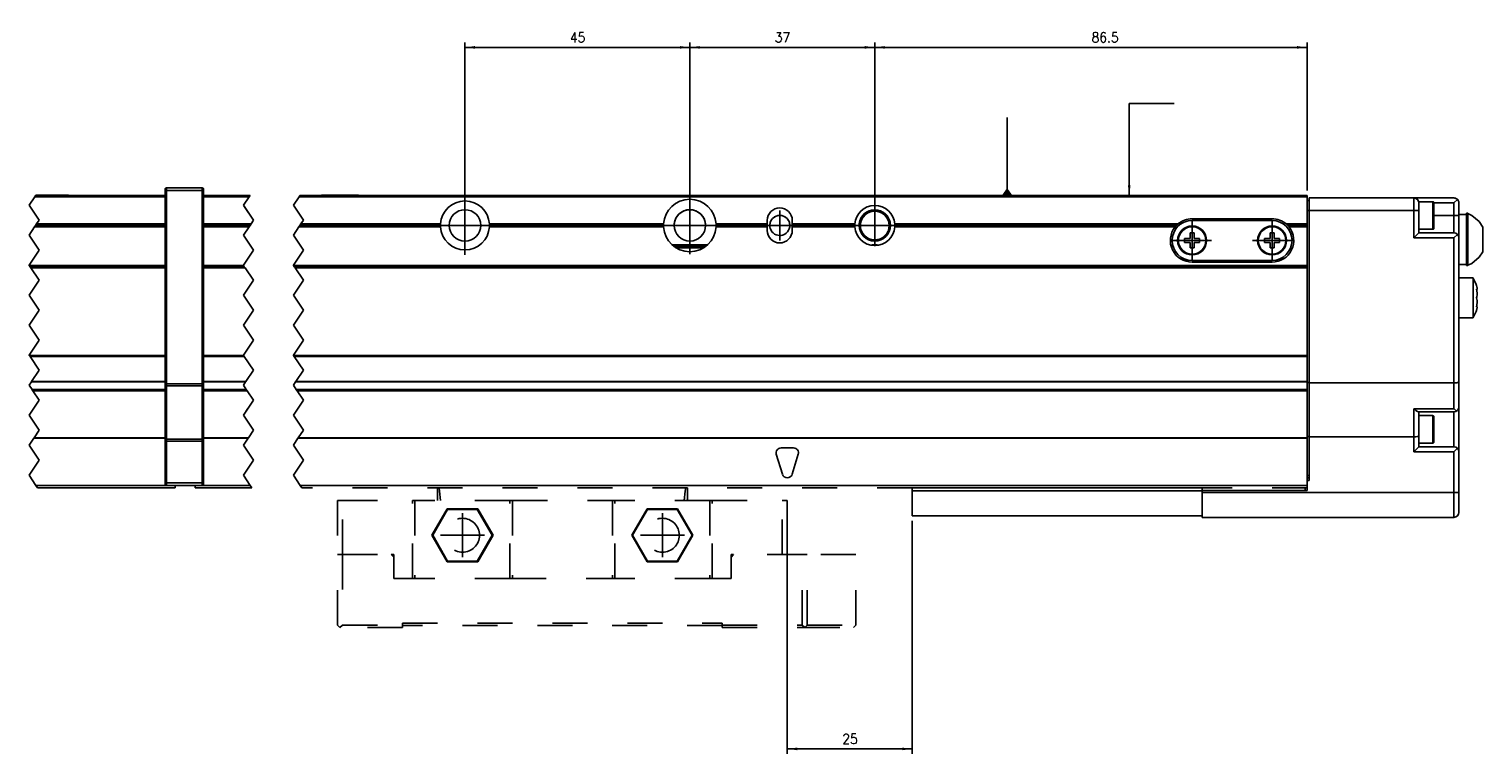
# Model space of a CAD drawing. Header units: inches. Extents: x -381 to 8445, y -418 to 176.
# Tile 11 of 30: x 126 to 417, y -197 to -52. Entities that reach past the tile are written whole.
import ezdxf

# ---------------------------------------------------------------- set-up
doc = ezdxf.new("R2010")
doc.units = ezdxf.units.IN
doc.linetypes.add('DASHED', pattern=[15, 7, -8])
doc.linetypes.add('DOT_CENTER', pattern=[14, 12, -1, 0, -1])
doc.layers.add('1', color=7, linetype='Continuous')
doc.styles.add('CONVERTER_12', font='txt.shx', dxfattribs={"width": 0.9})
doc.dimstyles.new('ME10_DIM_24', dxfattribs={"dimtxt": 2, "dimasz": 2, "dimexe": 1, "dimexo": 1, "dimgap": 1, "dimtad": 1, "dimdsep": 46, "dimtxsty": 'CONVERTER_12', "dimsah": 1, "dimcen": 0.09, "dimclrd": 2, "dimclre": 2, "dimclrt": 2, "dimadec": 0, "dimazin": 0, "dimtfac": 1, "dimtdec": 4, "dimtix": 1, "dimtmove": 0, "dimatfit": 3, "dimfxl": 1, "dimtolj": 1, "dimtzin": 0, "dimarcsym": 0})
doc.dimstyles.new('ME10_DIM_25', dxfattribs={"dimtxt": 2, "dimasz": 2, "dimexe": 1, "dimexo": 1, "dimgap": 1, "dimtad": 1, "dimdsep": 46, "dimtxsty": 'CONVERTER_12', "dimsah": 1, "dimcen": 0.09, "dimclrd": 2, "dimclre": 2, "dimclrt": 2, "dimadec": 0, "dimazin": 0, "dimtfac": 1, "dimtdec": 4, "dimtix": 1, "dimtmove": 0, "dimatfit": 3, "dimfxl": 1, "dimtolj": 1, "dimtzin": 0, "dimarcsym": 0})
doc.dimstyles.new('ME10_DIM_26', dxfattribs={"dimtxt": 2, "dimasz": 2, "dimexe": 1, "dimexo": 1, "dimgap": 1, "dimtad": 1, "dimdsep": 46, "dimtxsty": 'CONVERTER_12', "dimsah": 1, "dimcen": 0.09, "dimclrd": 2, "dimclre": 2, "dimclrt": 2, "dimadec": 0, "dimazin": 0, "dimtfac": 1, "dimtdec": 4, "dimtix": 1, "dimtmove": 0, "dimatfit": 3, "dimfxl": 1, "dimtolj": 1, "dimtzin": 0, "dimarcsym": 0})
doc.dimstyles.new('ME10_DIM_44', dxfattribs={"dimtxt": 2, "dimasz": 2, "dimexe": 1, "dimexo": 1, "dimgap": 1, "dimtad": 1, "dimdsep": 46, "dimtxsty": 'CONVERTER_12', "dimsah": 1, "dimcen": 0.09, "dimclrd": 2, "dimclre": 2, "dimclrt": 2, "dimadec": 0, "dimazin": 0, "dimtfac": 1, "dimtdec": 4, "dimtix": 1, "dimtmove": 0, "dimatfit": 3, "dimfxl": 1, "dimtolj": 1, "dimtzin": 0, "dimarcsym": 0})
doc.dimstyles.get("Standard").update_dxf_attribs({"dimtxt": 0.18, "dimasz": 0.18, "dimexe": 0.18, "dimexo": 0.0625, "dimgap": 0.09, "dimtad": 0, "dimtih": 1, "dimtoh": 1, "dimdec": 4, "dimzin": 0, "dimdsep": 46, "dimtxsty": 'Standard', "dimcen": 0.09, "dimadec": 0, "dimazin": 0, "dimtfac": 1, "dimtdec": 4, "dimtofl": 0, "dimtmove": 0, "dimatfit": 3, "dimfxl": 1, "dimtolj": 1, "dimtzin": 0, "dimarcsym": 0})

# ---------------------------------------------------------------- blocks, each defined once
blk = doc.blocks.new('Modulos_intermedio__FL-14__2_2__8', base_point=(126.1, -144.03))
at = {"color": 7, "linetype": 'Continuous'}
for p, q in [((153.31, -84.28), (153.32, -84.21)), ((153.31, -84.28), (153.31, -84.53)), ((153.32, -84.18), (153.35, -84.14)), ((153.32, -84.21), (153.32, -84.18)), ((153.35, -84.14), (153.38, -84.1)), ((153.38, -84.1), (153.42, -84.07)), ((153.42, -84.07), (153.46, -84.04)), ((153.46, -84.04), (153.49, -84.04)), ((153.49, -84.04), (153.56, -84.03)), ((153.56, -84.03), (153.56, -84.53)), ((153.56, -84.03), (160.76, -84.03)), ((160.76, -84.03), (160.76, -84.53)), ((160.83, -84.04), (160.76, -84.03)), ((160.85, -84.04), (160.83, -84.04)), ((160.89, -84.07), (160.85, -84.04)), ((160.93, -84.1), (160.89, -84.07)), ((160.97, -84.14), (160.93, -84.1)), ((160.99, -84.18), (160.97, -84.14)), ((161, -84.21), (160.99, -84.18)), ((161.01, -84.28), (161, -84.21)), ((161.01, -84.28), (161.01, -84.53)), ((127.25, -85.78), (153.31, -85.78)), ((127.41, -85.53), (153.31, -85.53)), ((127.45, -85.48), (130.31, -85.48)), ((130.31, -85.48), (134.01, -85.48)), ((134.06, -85.53), (134.01, -85.48)), ((153.31, -84.53), (153.56, -84.53)), ((153.31, -84.53), (153.31, -123.21)), ((160.76, -84.53), (153.56, -84.53)), ((153.56, -84.53), (153.56, -123.21)), ((161.01, -84.53), (160.76, -84.53)), ((160.76, -84.53), (160.76, -123.21)), ((161.01, -84.53), (161.01, -123.21)), ((153.31, -91.83), (127.21, -91.83)), ((153.31, -91.53), (127.41, -91.53)), ((153.31, -91.23), (127.61, -91.23)), ((126.11, -99.53), (153.31, -99.53)), ((126.28, -99.78), (153.31, -99.78)), ((153.31, -100.03), (126.45, -100.03)), ((126.11, -117.53), (153.31, -117.53)), ((126.28, -117.78), (153.31, -117.78)), ((126.55, -122.82), (153.31, -122.82)), ((126.61, -122.73), (153.31, -122.73)), ((126.68, -124.37), (153.31, -124.37)), ((126.78, -124.53), (153.31, -124.53)), ((126.86, -124.65), (153.31, -124.65)), ((153.31, -123.21), (153.56, -123.21)), ((153.31, -123.21), (153.31, -123.52)), ((153.31, -123.52), (153.32, -123.54)), ((153.31, -123.52), (153.31, -134.19)), ((153.32, -123.54), (153.35, -123.57)), ((153.35, -123.57), (153.38, -123.59)), ((153.38, -123.59), (153.42, -123.6)), ((153.42, -123.6), (153.46, -123.61)), ((153.46, -123.61), (153.49, -123.61)), ((153.49, -123.61), (153.56, -123.62)), ((153.56, -123.21), (153.56, -123.62)), ((153.56, -123.21), (160.76, -123.21)), ((153.56, -123.62), (153.56, -134.3)), ((153.56, -123.62), (160.76, -123.62)), ((161.01, -123.21), (160.76, -123.21)), ((160.76, -123.21), (160.76, -123.62)), ((160.83, -123.61), (160.76, -123.62)), ((160.76, -123.62), (160.76, -134.3)), ((160.85, -123.61), (160.83, -123.61)), ((160.89, -123.6), (160.85, -123.61)), ((160.93, -123.59), (160.89, -123.6)), ((160.97, -123.57), (160.93, -123.59)), ((161, -123.54), (160.97, -123.57)), ((161.01, -123.52), (161, -123.54)), ((161.01, -123.21), (161.01, -123.52)), ((161.01, -123.52), (161.01, -134.19)), ((153.31, -134.11), (127.02, -134.11)), ((153.31, -134.02), (127.08, -134.02)), ((153.31, -134.19), (153.32, -134.22)), ((153.31, -134.19), (153.31, -134.71)), ((153.31, -134.71), (153.31, -143.03)), ((153.31, -134.71), (153.56, -134.71)), ((153.32, -134.22), (153.35, -134.25)), ((153.35, -134.25), (153.38, -134.27)), ((153.38, -134.27), (153.42, -134.28)), ((153.42, -134.28), (153.46, -134.29)), ((153.46, -134.29), (153.49, -134.29)), ((153.49, -134.29), (153.56, -134.3)), ((153.56, -134.3), (153.56, -134.71)), ((160.76, -134.3), (153.56, -134.3)), ((153.56, -134.71), (153.56, -143.03)), ((160.76, -134.71), (153.56, -134.71)), ((160.83, -134.29), (160.76, -134.3)), ((160.76, -134.3), (160.76, -134.71)), ((160.76, -134.71), (160.76, -143.03)), ((161.01, -134.71), (160.76, -134.71)), ((160.85, -134.29), (160.83, -134.29)), ((160.89, -134.28), (160.85, -134.29)), ((160.93, -134.27), (160.89, -134.28)), ((160.97, -134.25), (160.93, -134.27)), ((161, -134.22), (160.97, -134.25)), ((161.01, -134.19), (161, -134.22)), ((161.01, -134.19), (161.01, -134.71)), ((161.01, -134.71), (161.01, -143.03)), ((127.45, -143.53), (153.56, -143.53)), ((127.78, -144.03), (155.31, -144.03)), ((153.31, -143.03), (153.31, -143.28)), ((153.31, -143.03), (153.56, -143.03)), ((153.31, -143.28), (153.32, -143.34)), ((153.32, -143.34), (153.32, -143.37)), ((153.32, -143.37), (153.35, -143.41)), ((153.35, -143.41), (153.38, -143.45)), ((153.38, -143.45), (153.42, -143.49)), ((153.42, -143.49), (153.46, -143.51)), ((153.46, -143.51), (153.49, -143.52)), ((153.49, -143.52), (153.56, -143.53)), ((153.56, -143.03), (153.56, -143.53)), ((153.56, -143.03), (160.76, -143.03)), ((153.56, -143.53), (160.76, -143.53)), ((155.31, -143.53), (155.31, -144.03)), ((161.01, -143.03), (160.76, -143.03)), ((160.76, -143.03), (160.76, -143.53)), ((160.83, -143.52), (160.76, -143.53)), ((160.85, -143.51), (160.83, -143.52)), ((160.89, -143.49), (160.85, -143.51)), ((160.93, -143.45), (160.89, -143.49)), ((160.97, -143.41), (160.93, -143.45)), ((160.99, -143.37), (160.97, -143.41)), ((161, -143.34), (160.99, -143.37)), ((161.01, -143.28), (161, -143.34)), ((161.01, -143.03), (161.01, -143.28))]:
    blk.add_line(p, q, dxfattribs=at)
at = {"color": 2, "linetype": 'DOT_CENTER'}
for p, q in [((127.25, -85.78), (126.1, -87.5)), ((127.41, -85.53), (127.25, -85.78)), ((127.41, -85.53), (127.45, -85.48)), ((126.1, -87.5), (128.1, -90.5)), ((127.21, -91.83), (126.1, -93.5)), ((127.21, -91.83), (127.41, -91.53)), ((127.41, -91.53), (127.61, -91.23)), ((128.1, -90.5), (127.61, -91.23)), ((126.1, -93.5), (128.1, -96.5)), ((128.1, -96.5), (126.1, -99.5)), ((126.1, -99.5), (126.11, -99.53)), ((126.11, -99.53), (126.28, -99.78)), ((126.45, -100.03), (126.28, -99.78)), ((126.45, -100.03), (128.1, -102.5)), ((128.1, -102.5), (126.1, -105.5)), ((126.1, -105.5), (128.1, -108.5)), ((128.1, -108.5), (126.1, -111.5)), ((126.1, -111.5), (128.1, -114.5)), ((128.1, -114.5), (126.1, -117.5)), ((126.1, -117.5), (126.11, -117.53)), ((126.11, -117.53), (126.28, -117.78)), ((126.28, -117.78), (128.1, -120.5)), ((128.1, -120.5), (126.61, -122.73)), ((126.55, -122.82), (126.1, -123.5)), ((126.1, -123.5), (126.68, -124.37)), ((126.61, -122.73), (126.55, -122.82)), ((126.68, -124.37), (126.78, -124.53)), ((126.8, -124.56), (126.78, -124.53)), ((126.86, -124.65), (126.8, -124.56)), ((126.86, -124.65), (128.1, -126.5)), ((128.1, -126.5), (126.1, -129.5)), ((126.1, -129.5), (128.1, -132.5)), ((128.1, -132.5), (127.08, -134.02)), ((127.02, -134.11), (126.1, -135.5)), ((126.1, -135.5), (128.1, -138.5)), ((127.02, -134.11), (127.08, -134.02)), ((128.1, -138.5), (126.1, -141.5)), ((126.1, -141.5), (127.45, -143.53)), ((127.45, -143.53), (127.78, -144.03))]:
    blk.add_line(p, q, dxfattribs=at)
blk = doc.blocks.new('Modulo_der__18-ET___9', base_point=(159.31, -149.93))
at = {"color": 7, "linetype": 'Continuous'}
for p, q in [((161.01, -85.53), (170.3, -85.53)), ((161.01, -85.78), (170.13, -85.78)), ((180.13, -85.78), (381.81, -85.78)), ((180.3, -85.53), (381.81, -85.53)), ((184.56, -85.53), (184.61, -85.48)), ((184.61, -85.48), (192.01, -85.48)), ((192.06, -85.53), (192.01, -85.48)), ((381.81, -85.53), (381.81, -85.78)), ((381.81, -91.23), (381.81, -85.78)), ((381.81, -86.53), (382.21, -86.53)), ((382.21, -86.03), (403.21, -86.03)), ((382.21, -88.53), (382.21, -86.03)), ((403.21, -86.03), (411.21, -86.03)), ((403.21, -88.53), (403.21, -86.03)), ((404.21, -86.78), (407.01, -86.78)), ((404.21, -86.78), (404.21, -87.03)), ((404.21, -88.53), (404.21, -87.03)), ((407.01, -86.78), (407.07, -86.79)), ((407.01, -86.78), (407.01, -92.28)), ((407.07, -86.79), (407.18, -86.88)), ((407.18, -86.88), (407.21, -87.17)), ((407.19, -87.03), (411.21, -87.03)), ((407.21, -87.17), (407.21, -92.08)), ((411.41, -86.05), (411.21, -86.03)), ((411.21, -87.03), (411.91, -86.32)), ((411.21, -87.03), (411.21, -89.53)), ((411.59, -86.1), (411.41, -86.05)), ((411.61, -86.11), (411.59, -86.1)), ((411.79, -86.22), (411.61, -86.11)), ((411.91, -86.32), (411.79, -86.22)), ((411.91, -86.32), (411.95, -86.36)), ((411.95, -86.36), (412.07, -86.53)), ((412.07, -86.53), (412.13, -86.65)), ((412.13, -86.65), (412.16, -86.72)), ((412.16, -86.72), (412.2, -86.92)), ((412.2, -86.92), (412.21, -87.03)), ((412.21, -87.03), (412.21, -89.53)), ((210.58, -89.95), (210.58, -89.96)), ((216.04, -89.96), (216.03, -89.95)), ((358.81, -90.18), (374.81, -90.18)), ((381.81, -88.53), (382.21, -88.53)), ((382.21, -88.53), (403.21, -88.53)), ((382.21, -123.03), (382.21, -88.53)), ((404.21, -88.53), (403.21, -88.53)), ((403.21, -94.03), (403.21, -88.53)), ((404.21, -93.03), (404.21, -88.53)), ((407.21, -89.53), (411.21, -89.53)), ((411.21, -89.53), (412.21, -89.53)), ((411.21, -89.53), (411.21, -93.03)), ((413.71, -89.32), (412.21, -89.32)), ((412.21, -89.53), (412.21, -94.03)), ((413.71, -89.07), (413.96, -89.07)), ((413.71, -96.12), (413.71, -89.07)), ((413.96, -89.07), (413.96, -89.15)), ((413.96, -96.12), (413.96, -89.07)), ((413.96, -89.15), (414.79, -89.54)), ((414.79, -89.54), (416.28, -90.77)), ((170.5, -91.23), (161.01, -91.23)), ((170.3, -91.53), (161.01, -91.53)), ((170.1, -91.83), (161.01, -91.83)), ((180.1, -91.83), (208.42, -91.83)), ((208.41, -91.53), (180.3, -91.53)), ((180.5, -91.23), (208.42, -91.23)), ((208.41, -91.53), (208.42, -91.23)), ((208.42, -91.83), (208.41, -91.53)), ((253.07, -91.23), (218.2, -91.23)), ((218.2, -91.23), (218.21, -91.53)), ((218.21, -91.53), (218.2, -91.83)), ((218.2, -91.83), (253.07, -91.83)), ((253.06, -91.53), (218.21, -91.53)), ((253.06, -91.53), (253.07, -91.23)), ((253.07, -91.83), (253.06, -91.53)), ((263.55, -91.23), (263.56, -91.53)), ((273.81, -91.23), (263.55, -91.23)), ((263.56, -91.53), (263.55, -91.83)), ((263.55, -91.83), (273.81, -91.83)), ((273.81, -91.53), (263.56, -91.53)), ((273.81, -91.23), (273.81, -90.53)), ((273.81, -91.53), (273.81, -91.23)), ((273.81, -91.83), (273.81, -91.53)), ((273.81, -92.53), (273.81, -91.83)), ((278.81, -90.53), (278.81, -91.23)), ((278.81, -91.23), (278.81, -91.53)), ((291.32, -91.23), (278.81, -91.23)), ((291.31, -91.53), (278.81, -91.53)), ((278.81, -91.53), (278.81, -91.83)), ((278.81, -91.83), (278.81, -92.53)), ((278.81, -91.83), (291.32, -91.83)), ((291.31, -91.53), (291.32, -91.23)), ((291.32, -91.83), (291.31, -91.53)), ((299.3, -91.23), (299.31, -91.53)), ((299.3, -91.23), (355.98, -91.23)), ((299.3, -91.28), (299.3, -91.77)), ((299.31, -91.53), (299.3, -91.83)), ((299.3, -91.83), (355.4, -91.83)), ((299.31, -91.53), (355.66, -91.53)), ((355.4, -91.83), (355.47, -91.73)), ((355.47, -91.73), (355.66, -91.53)), ((355.66, -91.53), (355.98, -91.23)), ((355.98, -91.23), (356.02, -91.23)), ((355.98, -91.23), (356.18, -91.23)), ((356.11, -91.23), (355.98, -91.23)), ((356.02, -91.23), (356.69, -91.23)), ((358.41, -93.03), (358.41, -94.13)), ((359.21, -93.03), (358.41, -93.03)), ((358.81, -90.53), (374.81, -90.53)), ((359.21, -94.13), (359.21, -93.03)), ((374.41, -93.03), (374.41, -94.13)), ((375.21, -93.03), (374.41, -93.03)), ((375.21, -94.13), (375.21, -93.03)), ((377.64, -91.23), (377.95, -91.53)), ((377.64, -91.23), (381.81, -91.23)), ((377.95, -91.53), (378.14, -91.73)), ((377.95, -91.53), (381.81, -91.53)), ((378.14, -91.73), (378.22, -91.83)), ((378.22, -91.83), (381.81, -91.83)), ((381.81, -91.53), (381.81, -91.23)), ((381.81, -91.83), (381.81, -91.53)), ((381.81, -99.53), (381.81, -91.83)), ((404.21, -93.03), (403.21, -94.03)), ((407.01, -92.28), (404.21, -92.28)), ((411.21, -93.03), (404.21, -93.03)), ((407.01, -92.28), (407.07, -92.27)), ((407.07, -92.27), (407.18, -92.18)), ((407.18, -92.18), (407.21, -92.08)), ((411.21, -93.03), (411.59, -93.1)), ((416.28, -90.77), (417.01, -91.86)), ((417.01, -94.32), (417.01, -91.86)), ((216.03, -93.1), (216.04, -93.09)), ((254.83, -95.43), (261.78, -95.43)), ((261.78, -95.43), (254.83, -95.43)), ((255.24, -95.73), (261.37, -95.73)), ((295.87, -95.43), (294.74, -95.43)), ((295.85, -95.43), (294.76, -95.43)), ((358.41, -94.13), (357.31, -94.13)), ((357.31, -94.13), (357.31, -94.93)), ((357.31, -94.93), (358.41, -94.93)), ((358.41, -94.93), (358.41, -96.03)), ((360.31, -94.13), (359.21, -94.13)), ((359.21, -94.93), (360.31, -94.93)), ((359.21, -96.03), (359.21, -94.93)), ((360.31, -94.93), (360.31, -94.13)), ((374.41, -94.13), (373.31, -94.13)), ((373.31, -94.13), (373.31, -94.93)), ((373.31, -94.93), (374.41, -94.93)), ((374.41, -94.93), (374.41, -96.03)), ((376.31, -94.13), (375.21, -94.13)), ((375.21, -94.93), (376.31, -94.93)), ((375.21, -96.03), (375.21, -94.93)), ((376.31, -94.93), (376.31, -94.13)), ((411.21, -94.03), (403.21, -94.03)), ((411.91, -93.32), (411.21, -94.03)), ((411.21, -123.03), (411.21, -94.03)), ((411.59, -93.1), (411.91, -93.32)), ((411.91, -93.32), (411.95, -93.36)), ((411.95, -93.36), (412.07, -93.53)), ((412.07, -93.53), (412.13, -93.65)), ((412.13, -93.65), (412.16, -93.72)), ((412.16, -93.72), (412.2, -93.92)), ((412.2, -93.92), (412.21, -94.03)), ((412.21, -122.84), (412.21, -94.03)), ((417.01, -96.79), (417.01, -94.32)), ((255.72, -96), (260.89, -96)), ((358.41, -96.03), (359.21, -96.03)), ((374.81, -98.53), (358.81, -98.53)), ((374.81, -98.88), (358.81, -98.88)), ((374.41, -96.03), (375.21, -96.03)), ((413.71, -99.57), (413.71, -96.12)), ((413.96, -99.49), (413.96, -96.12)), ((416.28, -97.87), (414.79, -99.11)), ((417.01, -96.79), (416.28, -97.87)), ((161.01, -99.53), (169, -99.53)), ((161.01, -99.78), (169.16, -99.78)), ((169.33, -100.03), (161.01, -100.03)), ((179, -99.53), (381.81, -99.53)), ((179.16, -99.78), (381.81, -99.78)), ((381.81, -100.03), (179.33, -100.03)), ((381.81, -99.53), (381.81, -99.78)), ((381.81, -99.78), (381.81, -100.03)), ((381.81, -100.03), (381.81, -117.53)), ((413.71, -99.32), (412.21, -99.32)), ((413.71, -99.57), (413.96, -99.57)), ((414.79, -99.11), (413.96, -99.49)), ((413.96, -99.57), (413.96, -99.49)), ((415.03, -102.03), (412.21, -102.03)), ((415.03, -102.09), (415.03, -102.03)), ((415.03, -102.03), (415.03, -102.09)), ((415.62, -103.33), (415.03, -102.09)), ((415.03, -102.09), (415.03, -104.66)), ((415.03, -104.66), (415.03, -110.03)), ((415.71, -103.53), (415.62, -103.33)), ((415.8, -103.84), (415.71, -103.53)), ((415.79, -104.59), (415.71, -104.26)), ((415.71, -104.26), (415.8, -104.33)), ((415.72, -104.33), (415.81, -104.33)), ((415.72, -104.33), (415.79, -104.59)), ((415.8, -104.64), (415.79, -104.59)), ((415.79, -104.59), (415.8, -104.64)), ((415.81, -103.89), (415.8, -103.84)), ((415.8, -104.33), (415.81, -104.33)), ((415.81, -104.7), (415.8, -104.64)), ((415.8, -104.64), (415.81, -104.7)), ((415.83, -103.96), (415.81, -103.89)), ((415.81, -104.33), (415.86, -104.21)), ((415.85, -105.03), (415.81, -104.7)), ((415.81, -104.7), (415.85, -105.03)), ((415.85, -104.09), (415.83, -103.96)), ((415.86, -104.21), (415.85, -104.09)), ((415.71, -106.03), (415.8, -105.81)), ((415.8, -105.81), (415.71, -106.03)), ((415.8, -106.25), (415.71, -106.03)), ((415.71, -106.03), (415.8, -106.25)), ((415.71, -107.8), (415.79, -107.47)), ((415.79, -107.47), (415.72, -107.73)), ((415.79, -107.47), (415.8, -107.42)), ((415.8, -107.42), (415.79, -107.47)), ((415.8, -105.81), (415.81, -105.76)), ((415.81, -105.76), (415.8, -105.81)), ((415.81, -106.29), (415.8, -106.25)), ((415.8, -106.25), (415.81, -106.29)), ((415.8, -107.42), (415.81, -107.35)), ((415.81, -107.35), (415.8, -107.42)), ((415.81, -105.76), (415.85, -105.51)), ((415.85, -105.51), (415.81, -105.76)), ((415.85, -106.55), (415.81, -106.29)), ((415.81, -106.29), (415.85, -106.55)), ((415.81, -107.35), (415.85, -107.03)), ((415.85, -107.03), (415.81, -107.35)), ((415.86, -105.28), (415.85, -105.03)), ((415.85, -105.03), (415.86, -105.28)), ((415.85, -105.51), (415.86, -105.36)), ((415.86, -105.36), (415.85, -105.51)), ((415.86, -106.7), (415.85, -106.55)), ((415.85, -106.55), (415.86, -106.7)), ((415.85, -107.03), (415.86, -106.78)), ((415.86, -106.78), (415.85, -107.03)), ((415.86, -105.36), (415.86, -105.28)), ((415.86, -105.28), (415.86, -105.36)), ((415.86, -106.78), (415.86, -106.7)), ((415.86, -106.7), (415.86, -106.78)), ((415.03, -110.03), (412.21, -110.03)), ((415.62, -108.72), (415.03, -109.97)), ((415.71, -108.53), (415.62, -108.72)), ((415.8, -107.73), (415.71, -107.8)), ((415.71, -108.53), (415.8, -108.22)), ((415.72, -107.73), (415.81, -107.73)), ((415.81, -107.73), (415.8, -107.73)), ((415.8, -108.22), (415.81, -108.17)), ((415.86, -107.84), (415.81, -107.73)), ((415.81, -108.17), (415.83, -108.09)), ((415.83, -108.09), (415.85, -107.96)), ((415.85, -107.96), (415.86, -107.84)), ((161.01, -117.53), (169, -117.53)), ((161.01, -117.78), (169.16, -117.78)), ((179, -117.53), (381.81, -117.53)), ((179.16, -117.78), (381.81, -117.78)), ((381.81, -117.53), (381.81, -117.78)), ((381.81, -117.78), (381.81, -122.73)), ((161.01, -122.73), (169.49, -122.73)), ((161.01, -122.82), (169.43, -122.82)), ((161.01, -124.37), (169.56, -124.37)), ((161.01, -124.53), (169.66, -124.53)), ((161.01, -124.65), (169.75, -124.65)), ((179.43, -122.82), (381.81, -122.82)), ((179.49, -122.73), (381.81, -122.73)), ((179.56, -124.37), (381.81, -124.37)), ((381.81, -124.54), (179.67, -124.53)), ((179.75, -124.65), (381.81, -124.65)), ((381.81, -122.73), (381.81, -122.82)), ((381.81, -122.82), (381.81, -124.37)), ((381.81, -122.93), (382.21, -122.93)), ((381.81, -124.37), (381.81, -124.54)), ((381.81, -124.65), (381.81, -124.54)), ((381.81, -124.65), (381.81, -134.02)), ((382.21, -123.03), (411.21, -123.03)), ((382.21, -123.03), (382.21, -133.83)), ((411.41, -123.02), (411.21, -123.03)), ((411.21, -128.19), (411.21, -123.03)), ((411.59, -123.01), (411.41, -123.02)), ((411.61, -123.01), (411.59, -123.01)), ((411.79, -122.99), (411.61, -123.01)), ((411.91, -122.97), (411.79, -122.99)), ((411.95, -122.97), (411.91, -122.97)), ((412.07, -122.93), (411.95, -122.97)), ((412.13, -122.91), (412.07, -122.93)), ((412.16, -122.9), (412.13, -122.91)), ((412.2, -122.86), (412.16, -122.9)), ((412.21, -122.84), (412.2, -122.86)), ((412.21, -127.83), (412.21, -122.84)), ((412.13, -128.21), (412.21, -127.83)), ((412.21, -127.84), (412.19, -128)), ((412.21, -127.84), (412.21, -136.83)), ((403.21, -128.19), (403.23, -128.21)), ((411.21, -128.19), (403.21, -128.19)), ((403.21, -133.83), (403.21, -128.19)), ((403.23, -128.21), (403.59, -128.52)), ((403.59, -128.52), (403.61, -128.53)), ((403.61, -128.53), (403.91, -128.74)), ((403.91, -128.74), (403.93, -128.75)), ((403.93, -128.75), (404.14, -128.83)), ((411.21, -128.83), (404.14, -128.83)), ((404.21, -133.64), (404.21, -128.83)), ((407.01, -129.58), (404.21, -129.58)), ((407.07, -129.59), (407.01, -129.58)), ((407.01, -129.58), (407.01, -135.08)), ((407.18, -129.68), (407.07, -129.59)), ((407.21, -129.97), (407.18, -129.68)), ((407.21, -129.97), (407.21, -134.88)), ((411.21, -128.19), (411.23, -128.21)), ((411.59, -128.75), (411.21, -128.83)), ((411.21, -128.83), (411.21, -135.83)), ((411.23, -128.21), (411.59, -128.52)), ((411.59, -128.52), (411.61, -128.53)), ((411.77, -128.65), (411.59, -128.75)), ((411.61, -128.53), (411.77, -128.65)), ((411.77, -128.65), (411.91, -128.53)), ((411.91, -128.53), (412.13, -128.21)), ((382.21, -133.73), (381.81, -133.73)), ((403.59, -133.81), (403.21, -133.83)), ((403.91, -133.77), (403.59, -133.81)), ((404.13, -133.71), (403.91, -133.77)), ((404.21, -133.64), (404.13, -133.71)), ((404.21, -135.83), (404.21, -133.64)), ((169.97, -134.02), (161.01, -134.02)), ((169.9, -134.11), (161.01, -134.11)), ((381.81, -134.11), (179.9, -134.11)), ((381.81, -134.02), (179.97, -134.02)), ((276.56, -136.03), (279.06, -136.03)), ((381.81, -134.02), (381.81, -134.11)), ((381.81, -134.11), (381.81, -142.53)), ((403.21, -133.83), (382.21, -133.83)), ((382.21, -133.83), (382.21, -142.53)), ((403.21, -136.83), (403.21, -133.83)), ((404.21, -135.83), (403.21, -136.83)), ((407.01, -135.08), (404.21, -135.08)), ((404.21, -135.83), (411.21, -135.83)), ((407.01, -135.08), (407.07, -135.07)), ((407.07, -135.07), (407.18, -134.98)), ((407.18, -134.98), (407.21, -134.88)), ((411.59, -135.9), (411.21, -135.83)), ((411.21, -136.83), (411.91, -136.12)), ((411.91, -136.12), (411.59, -135.9)), ((412.13, -136.45), (411.91, -136.12)), ((412.21, -136.83), (412.13, -136.45)), ((276.85, -141.32), (275.6, -137.32)), ((280.01, -137.32), (278.76, -141.32)), ((403.21, -136.83), (411.21, -136.83)), ((411.21, -136.83), (411.21, -144.93)), ((412.21, -136.83), (412.21, -144.93)), ((382.21, -141.53), (381.81, -141.53)), ((382.21, -142.03), (381.81, -142.03)), ((382.21, -142.53), (381.81, -142.53)), ((381.81, -142.53), (381.81, -144.53)), ((159.31, -143.53), (159.31, -144.03)), ((159.31, -144.03), (170.66, -144.03)), ((160.76, -143.53), (170.33, -143.53)), ((180.33, -143.53), (381.81, -143.53)), ((302.81, -144.63), (302.81, -144.03)), ((302.81, -144.03), (360.81, -144.03)), ((302.81, -144.63), (302.81, -149.63)), ((360.81, -144.63), (302.81, -144.63)), ((360.81, -144.03), (360.81, -144.53)), ((360.81, -144.93), (360.81, -144.53)), ((360.81, -144.53), (381.81, -144.53)), ((360.81, -144.93), (360.81, -149.93)), ((411.21, -144.93), (360.81, -144.93)), ((381.41, -144.03), (381.41, -144.53)), ((411.21, -144.93), (412.21, -144.93)), ((411.21, -144.93), (411.21, -149.93)), ((412.21, -144.93), (412.21, -148.93)), ((302.81, -149.63), (360.81, -149.63)), ((411.21, -149.93), (360.81, -149.93))]:
    blk.add_line(p, q, dxfattribs=at)
at = {"color": 2, "linetype": 'DOT_CENTER'}
for p, q in [((168.98, -87.5), (170.13, -85.78)), ((170.13, -85.78), (170.3, -85.53)), ((180.13, -85.78), (178.98, -87.5)), ((180.3, -85.53), (180.13, -85.78)), ((170.98, -90.5), (168.98, -87.5)), ((169.04, -87.6), (170.98, -90.5)), ((178.98, -87.5), (180.98, -90.5)), ((168.98, -93.5), (170.1, -91.83)), ((170.1, -91.83), (170.3, -91.53)), ((170.3, -91.53), (170.5, -91.23)), ((170.5, -91.23), (170.98, -90.5)), ((180.1, -91.83), (178.98, -93.5)), ((180.3, -91.53), (180.1, -91.83)), ((180.5, -91.23), (180.3, -91.53)), ((180.98, -90.5), (180.5, -91.23)), ((170.98, -96.5), (168.98, -93.5)), ((178.98, -93.5), (180.98, -96.5)), ((168.98, -99.5), (170.98, -96.5)), ((180.98, -96.5), (178.98, -99.5)), ((169, -99.53), (168.98, -99.5)), ((169.16, -99.78), (169, -99.53)), ((169.16, -99.78), (169.33, -100.03)), ((170.98, -102.5), (169.33, -100.03)), ((178.98, -99.5), (179, -99.53)), ((179, -99.53), (179.16, -99.78)), ((179.33, -100.03), (179.16, -99.78)), ((179.33, -100.03), (180.98, -102.5)), ((168.98, -105.5), (170.98, -102.5)), ((180.98, -102.5), (178.98, -105.5)), ((170.98, -108.5), (168.98, -105.5)), ((178.98, -105.5), (180.98, -108.5)), ((168.98, -111.5), (170.98, -108.5)), ((180.98, -108.5), (178.98, -111.5)), ((170.98, -114.5), (168.98, -111.5)), ((178.98, -111.5), (180.98, -114.5)), ((168.98, -117.5), (170.98, -114.5)), ((180.98, -114.5), (178.98, -117.5)), ((169, -117.53), (168.98, -117.5)), ((169.16, -117.78), (169, -117.53)), ((170.98, -120.5), (169.16, -117.78)), ((178.98, -117.5), (179, -117.53)), ((179, -117.53), (179.16, -117.78)), ((179.16, -117.78), (180.98, -120.5)), ((169.49, -122.73), (170.98, -120.5)), ((180.98, -120.5), (179.49, -122.73)), ((168.98, -123.5), (169.43, -122.82)), ((169.56, -124.37), (168.98, -123.5)), ((169.43, -122.82), (169.49, -122.73)), ((169.66, -124.53), (169.56, -124.37)), ((169.65, -124.51), (169.66, -124.53)), ((169.66, -124.53), (169.75, -124.65)), ((170.98, -126.5), (169.75, -124.65)), ((179.43, -122.82), (178.98, -123.5)), ((178.98, -123.5), (179.56, -124.37)), ((179.49, -122.73), (179.43, -122.82)), ((179.56, -124.37), (179.67, -124.53)), ((179.75, -124.65), (179.67, -124.53)), ((179.75, -124.65), (180.98, -126.5)), ((168.98, -129.5), (170.98, -126.5)), ((180.98, -126.5), (178.98, -129.5)), ((169.89, -128.13), (168.98, -129.5)), ((170.98, -132.5), (168.98, -129.5)), ((178.98, -129.5), (180.98, -132.5)), ((169.97, -134.02), (170.98, -132.5)), ((180.98, -132.5), (179.97, -134.02)), ((168.98, -135.5), (169.9, -134.11)), ((170.98, -138.5), (168.98, -135.5)), ((169.97, -134.02), (169.9, -134.11)), ((179.9, -134.11), (178.98, -135.5)), ((178.98, -135.5), (180.98, -138.5)), ((179.9, -134.11), (179.97, -134.02)), ((168.98, -141.5), (170.98, -138.5)), ((180.98, -138.5), (178.98, -141.5)), ((170.33, -143.53), (168.98, -141.5)), ((178.98, -141.5), (180.33, -143.53)), ((170.66, -144.03), (170.33, -143.53))]:
    blk.add_line(p, q, dxfattribs=at)
at = {"color": 2, "linetype": 'DASHED'}
for p, q in [((180.33, -143.53), (180.66, -144.03)), ((302.81, -144.03), (180.66, -144.03)), ((381.81, -144.03), (360.81, -144.03))]:
    blk.add_line(p, q, dxfattribs=at)
at = {"color": 7, "linetype": 'Continuous'}
for centre, radius in [((213.31, -91.53), 3.15), ((258.31, -91.53), 3.15), ((295.31, -91.53), 2.88), ((358.81, -94.53), 2.9), ((358.81, -94.53), 2.75), ((374.81, -94.53), 2.9), ((374.81, -94.53), 2.75)]:
    blk.add_circle(centre, radius, dxfattribs=at)
for centre, radius, start, end in [((213.31, -91.53), 4.9, 3.5101, 176.4899), ((258.31, -91.53), 5.25, 3.2758, 176.7242), ((403.21, -87.03), 1, 0, 90), ((258.31, -91.53), 3.15, 5.9281, 174.0719), ((276.31, -90.53), 2.5, 0, 180), ((276.31, -91.53), 2, 299.9805, 270), ((276.31, -91.53), 2, 5.9999, 174.0001), ((295.31, -91.53), 4, 4.3012, 175.6988), ((295.31, -91.53), 3.13, 90, 270), ((295.31, -91.53), 3.12, 5.9614, 174.0386), ((295.31, -91.53), 2.87, 5.9213, 174.0787), ((295.31, -91.53), 3.13, 270, 90), ((358.81, -94.53), 4.35, 90, 130.6088), ((374.81, -94.53), 4.35, 49.3912, 90), ((213.31, -91.53), 4.9, 183.5101, 356.4899), ((258.31, -91.53), 5.25, 183.2758, 356.7242), ((276.31, -92.53), 2.5, 180, 0), ((295.31, -91.53), 4, 184.3012, 355.6988), ((358.81, -94.53), 4.35, 141.5932, 270), ((358.81, -94.53), 4, 90, 270), ((374.81, -94.53), 4, 270, 90), ((374.81, -94.53), 4.35, 270, 38.4068), ((276.31, -91.53), 2, 270, 299.9805), ((276.56, -137.03), 1, 90, 197.354), ((279.06, -137.03), 1, 342.646, 90), ((277.81, -141.03), 1, 197.354, 342.646), ((411.21, -148.93), 1, 270, 0)]:
    blk.add_arc(centre, radius, start, end, dxfattribs=at)
at = {"layer": '1', "color": 2, "linetype": 'DOT_CENTER'}
for p, q in [((213.31, -85.63), (213.31, -97.43)), ((258.31, -85.28), (258.31, -97.78)), ((213.31, -87.38), (213.31, -95.68)), ((258.31, -87.38), (258.31, -95.68)), ((276.31, -88.53), (276.31, -94.53)), ((295.31, -87.4), (295.31, -95.65)), ((219.21, -91.53), (207.41, -91.53)), ((217.46, -91.53), (209.16, -91.53)), ((264.56, -91.53), (252.06, -91.53)), ((262.46, -91.53), (254.16, -91.53)), ((279.31, -91.53), (273.31, -91.53)), ((299.43, -91.53), (291.18, -91.53)), ((358.81, -90.63), (358.81, -98.43)), ((374.81, -90.63), (374.81, -98.43)), ((362.71, -94.53), (354.91, -94.53)), ((378.71, -94.53), (370.91, -94.53))]:
    blk.add_line(p, q, dxfattribs=at)
blk = doc.blocks.new('CABEZA_2__11', base_point=(187.8, -171.97))
at = {"color": 2, "linetype": 'DASHED'}
for p, q in [((207.81, -144.67), (207.81, -144.03)), ((207.81, -146.53), (207.81, -144.67)), ((207.83, -144.03), (207.82, -144.03)), ((207.98, -144.04), (207.83, -144.03)), ((208, -144.03), (207.98, -144.04)), ((208.05, -144.03), (208, -144.03)), ((208.21, -144.67), (208.13, -144.03)), ((208.45, -146.53), (208.21, -144.67)), ((257.16, -146.53), (257.4, -144.67)), ((257.4, -144.67), (257.48, -144.03)), ((257.61, -144.03), (257.56, -144.03)), ((257.63, -144.04), (257.61, -144.03)), ((257.78, -144.03), (257.63, -144.04)), ((257.8, -144.03), (257.78, -144.03)), ((257.81, -144.67), (257.81, -144.03)), ((257.81, -146.53), (257.81, -144.67)), ((188.81, -146.53), (187.81, -146.53)), ((187.81, -146.53), (187.81, -157.37)), ((188.81, -146.53), (202.81, -146.53)), ((188.81, -157.37), (188.81, -146.53)), ((202.81, -162.17), (202.81, -146.53)), ((203.31, -146.53), (202.81, -146.53)), ((203.31, -146.53), (203.31, -162.17)), ((222.31, -146.53), (203.31, -146.53)), ((209.74, -148.22), (206.68, -153.52)), ((209.83, -148.37), (209.74, -148.22)), ((215.87, -148.22), (209.74, -148.22)), ((215.78, -148.37), (215.87, -148.22)), ((218.93, -153.52), (215.87, -148.22)), ((222.31, -162.17), (222.31, -146.53)), ((222.81, -146.53), (222.31, -146.53)), ((222.81, -146.53), (222.81, -162.17)), ((222.81, -146.53), (242.81, -146.53)), ((242.81, -146.53), (242.81, -162.17)), ((242.81, -146.53), (243.31, -146.53)), ((243.31, -162.17), (243.31, -146.53)), ((262.31, -146.53), (243.31, -146.53)), ((249.74, -148.22), (246.68, -153.52)), ((255.87, -148.22), (249.74, -148.22)), ((249.83, -148.37), (249.74, -148.22)), ((255.78, -148.37), (255.87, -148.22)), ((258.93, -153.52), (255.87, -148.22)), ((262.31, -146.53), (262.31, -162.17)), ((262.81, -146.53), (262.31, -146.53)), ((262.81, -162.17), (262.81, -146.53)), ((262.81, -146.53), (276.81, -146.53)), ((276.81, -157.37), (276.81, -146.53)), ((276.81, -146.53), (277.81, -146.53)), ((277.81, -146.53), (277.81, -157.37)), ((209.83, -148.37), (206.86, -153.52)), ((215.78, -148.37), (209.83, -148.37)), ((218.75, -153.52), (215.78, -148.37)), ((249.83, -148.37), (246.86, -153.52)), ((255.78, -148.37), (249.83, -148.37)), ((258.75, -153.52), (255.78, -148.37)), ((206.86, -153.52), (206.68, -153.52)), ((209.74, -158.83), (206.68, -153.52)), ((209.83, -158.67), (206.86, -153.52)), ((218.75, -153.52), (215.78, -158.67)), ((218.93, -153.52), (215.87, -158.83)), ((218.75, -153.52), (218.93, -153.52)), ((246.86, -153.52), (246.68, -153.52)), ((246.68, -153.52), (249.74, -158.83)), ((246.86, -153.52), (249.83, -158.67)), ((255.78, -158.67), (258.75, -153.52)), ((255.87, -158.83), (258.93, -153.52)), ((258.75, -153.52), (258.93, -153.52)), ((187.8, -171.47), (187.81, -157.37)), ((187.81, -157.37), (188.81, -157.37)), ((188.81, -157.37), (188.8, -171.47)), ((188.81, -157.37), (198.55, -157.37)), ((199.05, -157.87), (198.55, -157.37)), ((199.06, -157.37), (198.55, -157.37)), ((199.05, -157.87), (199.06, -162.17)), ((199.06, -162.17), (199.06, -157.37)), ((209.74, -158.83), (209.83, -158.67)), ((215.87, -158.83), (209.74, -158.83)), ((215.78, -158.67), (209.83, -158.67)), ((215.87, -158.83), (215.78, -158.67)), ((249.83, -158.67), (249.74, -158.83)), ((249.74, -158.83), (255.87, -158.83)), ((249.83, -158.67), (255.78, -158.67)), ((255.78, -158.67), (255.87, -158.83)), ((266.56, -157.87), (266.55, -162.17)), ((267.05, -157.37), (266.56, -157.87)), ((267.05, -157.37), (266.56, -157.37)), ((266.56, -157.37), (266.56, -157.87)), ((280.81, -157.37), (267.05, -157.37)), ((280.81, -171.47), (280.81, -157.37)), ((280.81, -157.37), (281.81, -157.37)), ((281.81, -171.47), (281.81, -157.37)), ((291.55, -157.37), (281.81, -157.37)), ((291.55, -171.47), (291.55, -157.37)), ((199.06, -162.17), (203.06, -162.17)), ((203.31, -162.17), (203.06, -162.17)), ((222.31, -162.17), (203.31, -162.17)), ((222.56, -162.17), (222.31, -162.17)), ((222.56, -162.17), (243.06, -162.17)), ((243.31, -162.17), (243.06, -162.17)), ((262.31, -162.17), (243.31, -162.17)), ((262.56, -162.17), (262.31, -162.17)), ((262.56, -162.17), (266.55, -162.17)), ((187.8, -171.47), (188.3, -171.97)), ((188.3, -171.97), (188.8, -171.47)), ((188.8, -171.47), (200.81, -171.47)), ((200.81, -171.47), (200.81, -171.07)), ((200.81, -171.07), (264.8, -171.07)), ((200.81, -171.97), (200.81, -171.47)), ((264.8, -171.57), (200.81, -171.57)), ((264.8, -171.07), (264.8, -171.47)), ((264.8, -171.47), (280.81, -171.47)), ((264.8, -171.47), (264.8, -171.97)), ((280.81, -171.47), (281.31, -171.97)), ((281.81, -171.47), (281.31, -171.97)), ((281.81, -171.47), (291.55, -171.47)), ((291.55, -171.47), (291.05, -171.97)), ((200.81, -171.97), (188.3, -171.97)), ((264.8, -171.97), (281.31, -171.97)), ((281.31, -171.97), (291.05, -171.97))]:
    blk.add_line(p, q, dxfattribs=at)
for centre in [(212.81, -153.52), (252.81, -153.52)]:
    blk.add_circle(centre, 3.4, dxfattribs=at)
at = {"layer": '1', "color": 2, "linetype": 'DOT_CENTER'}
for p, q in [((212.81, -149.12), (212.81, -157.92)), ((252.81, -149.12), (252.81, -157.92)), ((217.21, -153.52), (208.41, -153.52)), ((257.21, -153.52), (248.41, -153.52))]:
    blk.add_line(p, q, dxfattribs=at)
blk = doc.blocks.new('L-74__14', base_point=(-255.25, -171.97))
for name, p in [('Modulos_intermedio__FL-14__2_2__8', (126.1, -144.03)), ('Modulo_der__18-ET___9', (159.31, -149.93)), ('CABEZA_2__11', (187.8, -171.97))]:
    blk.add_blockref(name, p)
blk = doc.blocks.new('*D86')
at = {"layer": '1', "color": 2, "linetype": 'Continuous'}
for p, q in [((277.81, -147.53), (277.81, -197.27)), ((302.81, -150.63), (302.81, -197.27)), ((302.81, -196.27), (277.81, -196.27))]:
    blk.add_line(p, q, dxfattribs=at)
at = {"layer": '1', "color": 2}
for points in [[(279.81, -196), (279.81, -196.53), (277.81, -196.27)], [(300.81, -196.53), (300.81, -196), (302.81, -196.27)]]:
    blk.add_solid(points, dxfattribs=at)
at = {"layer": '1', "color": 2, "insert": (288.81, -195.27), "char_height": 2, "attachment_point": 7, "rotation": 0.0001, "line_spacing_factor": 0.60024, "style": 'CONVERTER_12'}
blk.add_mtext('25', dxfattribs=at)
blk = doc.blocks.new('*D87')
at = {"layer": '1', "color": 2, "linetype": 'Continuous'}
for p, q in [((295.31, -90.53), (295.31, -54.9)), ((381.81, -84.53), (381.81, -54.9)), ((381.81, -55.9), (295.31, -55.9))]:
    blk.add_line(p, q, dxfattribs=at)
at = {"layer": '1', "color": 2}
for points in [[(297.31, -55.64), (297.31, -56.17), (295.31, -55.9)], [(379.81, -56.17), (379.81, -55.64), (381.81, -55.9)]]:
    blk.add_solid(points, dxfattribs=at)
at = {"layer": '1', "color": 2, "insert": (338.71, -54.9), "char_height": 2, "attachment_point": 7, "rotation": 0.0001, "line_spacing_factor": 0.60024, "style": 'CONVERTER_12'}
blk.add_mtext('86.5', dxfattribs=at)
blk = doc.blocks.new('*D88')
at = {"layer": '1', "color": 2, "linetype": 'Continuous'}
for p, q in [((258.31, -90.53), (258.31, -54.9)), ((295.31, -90.53), (295.31, -54.9)), ((295.31, -55.9), (258.31, -55.9))]:
    blk.add_line(p, q, dxfattribs=at)
at = {"layer": '1', "color": 2}
for points in [[(260.31, -55.64), (260.31, -56.17), (258.31, -55.9)], [(293.31, -56.17), (293.31, -55.64), (295.31, -55.9)]]:
    blk.add_solid(points, dxfattribs=at)
at = {"layer": '1', "color": 2, "insert": (275.31, -54.9), "char_height": 2, "attachment_point": 7, "rotation": 0.0001, "line_spacing_factor": 0.60024, "style": 'CONVERTER_12'}
blk.add_mtext('37', dxfattribs=at)
blk = doc.blocks.new('*D107')
at = {"layer": '1', "color": 2, "linetype": 'Continuous'}
for p, q in [((213.31, -90.53), (213.31, -54.9)), ((258.31, -90.53), (258.31, -54.9)), ((213.31, -55.9), (258.31, -55.9))]:
    blk.add_line(p, q, dxfattribs=at)
at = {"layer": '1', "color": 2}
for points in [[(215.31, -55.64), (215.31, -56.17), (213.31, -55.9)], [(256.31, -56.17), (256.31, -55.64), (258.31, -55.9)]]:
    blk.add_solid(points, dxfattribs=at)
at = {"layer": '1', "color": 2, "insert": (234.31, -54.9), "char_height": 2, "attachment_point": 7, "rotation": 0.0001, "line_spacing_factor": 0.60024, "style": 'CONVERTER_12'}
blk.add_mtext('45', dxfattribs=at)
blk = doc.blocks.new('Alzado1', base_point=(2019.379, -128))
at = {"layer": '1', "color": 2}
for points in [[(321.806, -84.026), (320.746, -85.526), (322.867, -85.526)], [(345.966, -83.526), (346.493, -83.526), (346.229, -85.526)]]:
    blk.add_solid(points, dxfattribs=at)
blk.add_blockref('L-74__14', (-255.248, -171.974))
at = {"layer": '1'}
dim = blk.add_aligned_dim(p1=(258.306, -91.526), p2=(213.306, -91.526), distance=-35.623, dimstyle='ME10_DIM_44', dxfattribs=at)
dim.commit()
dim.dimension.update_dxf_attribs({"geometry": '*D107', "text_midpoint": (235.806, -53.903), "text_rotation": 0.00014})
for base, p1, p2, dimstyle, picture, middle in [((295.306, -55.903), (258.306, -91.526), (295.306, -91.526), 'ME10_DIM_26', '*D88', (276.806, -53.903)), ((381.806, -55.903), (295.306, -91.526), (381.806, -85.526), 'ME10_DIM_25', '*D87', (341.435, -53.903)), ((302.806, -196.268), (277.806, -146.526), (302.806, -149.626), 'ME10_DIM_24', '*D86', (290.306, -194.268))]:
    dim = blk.add_linear_dim(base=base, p1=p1, p2=p2, dimstyle=dimstyle, dxfattribs=at)
    dim.commit()
    dim.dimension.update_dxf_attribs({"geometry": picture, "text_midpoint": middle, "text_rotation": 0.00014})
at = {"layer": '1', "color": 2, "linetype": 'Continuous', "has_arrowhead": 0}
for points in [[(346.229, -85.526), (346.229, -67.158), (355.229, -67.158)], [(321.806, -85.526), (321.806, -69.932)]]:
    blk.add_leader(points, dimstyle='Standard', dxfattribs=at)

msp = doc.modelspace()

# ---------------------------------------------------------------- block references
msp.add_blockref('Alzado1', (2019.38, -128))

doc.saveas('drawing.dxf')
